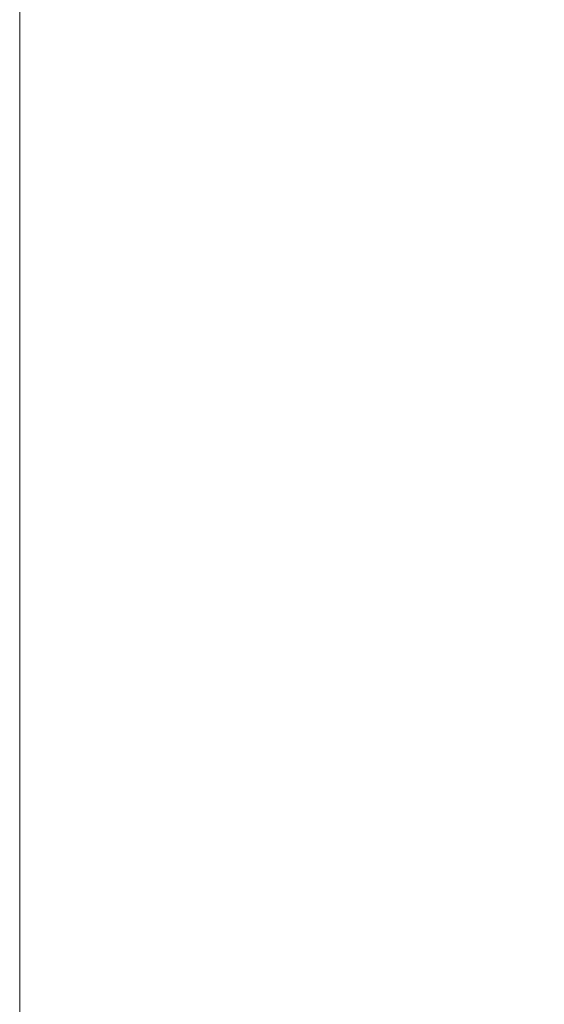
# Model space of a CAD drawing. Header units: millimetres. Extents: x 256680 to 410391, y -77299 to -22623.
# Tile 2 of 202: x 256680 to 257792, y -30988 to -28903. Entities that reach past the tile are written whole.
import ezdxf

# ---------------------------------------------------------------- set-up
doc = ezdxf.new("R2010")
doc.units = ezdxf.units.MM
doc.header["$LTSCALE"] = 2.5
for name, color, linetype, lineweight in [('ELEVATION 3', 23, 'Continuous', 13), ('HATCH LIGHT', 250, 'Continuous', 0), ('WALL', 132, 'Continuous', 25)]:
    doc.layers.add(name, color=color, linetype=linetype, lineweight=lineweight)

msp = doc.modelspace()

# ---------------------------------------------------------------- hatches: boundary and pattern name
at = {"layer": 'HATCH LIGHT', "true_color": 0x636466}
h = msp.add_hatch(dxfattribs=at)
h.set_pattern_fill('ANSI32', color=251, scale=6)
h.set_pattern_definition([(45, (193310.0394529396, -46725.02572774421), (-40.41115254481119, 40.41115254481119), []), (45, (193336.9802329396, -46725.02572774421), (-40.41115254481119, 40.41115254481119), [])])
h.paths.add_polyline_path([(270452.8801286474, -32589.97445290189), (270258.9356791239, -32638.81655051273), (270440.478407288, -33359.69440875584), (257887.8285726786, -33359.58488732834, -0.0002631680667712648), (257873.3015375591, -33559.58476056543), (270697.0907266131, -33559.69664779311)])
h.paths.add_polyline_path([(258301.7735501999, -25157.05522880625), (258101.6901208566, -25157.05522880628, -0.01197232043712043), (257620.4723765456, -34256.03179570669), (257821.062741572, -34256.03179570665, 0.01195971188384)])
h.paths.add_polyline_path([(258285.3988775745, -25697.60409340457), (267964.3409898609, -26046.56270283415, 0.003501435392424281), (268458.4120838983, -26800.64148205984), (268626.0363334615, -26691.52636838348), (268075.9259841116, -25850.45577696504), (258291.633525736, -25497.69893113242, -0.0002624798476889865)])

# ---------------------------------------------------------------- linework, layer by layer
at = {"layer": 'ELEVATION 3'}
msp.add_lwpolyline([(256680.3902908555, -34256.03179570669), (272242.8916321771, -34256.03179570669), (272242.8916321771, -25157.05522880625), (256680.3902908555, -25157.05522880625)], close=True, dxfattribs=at)
at = {"layer": 'WALL'}
msp.add_arc((67888.04303046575, -19659.43587777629), 190293.077535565, 355.6007561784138, 358.3444788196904, dxfattribs=at)

doc.saveas('drawing.dxf')
